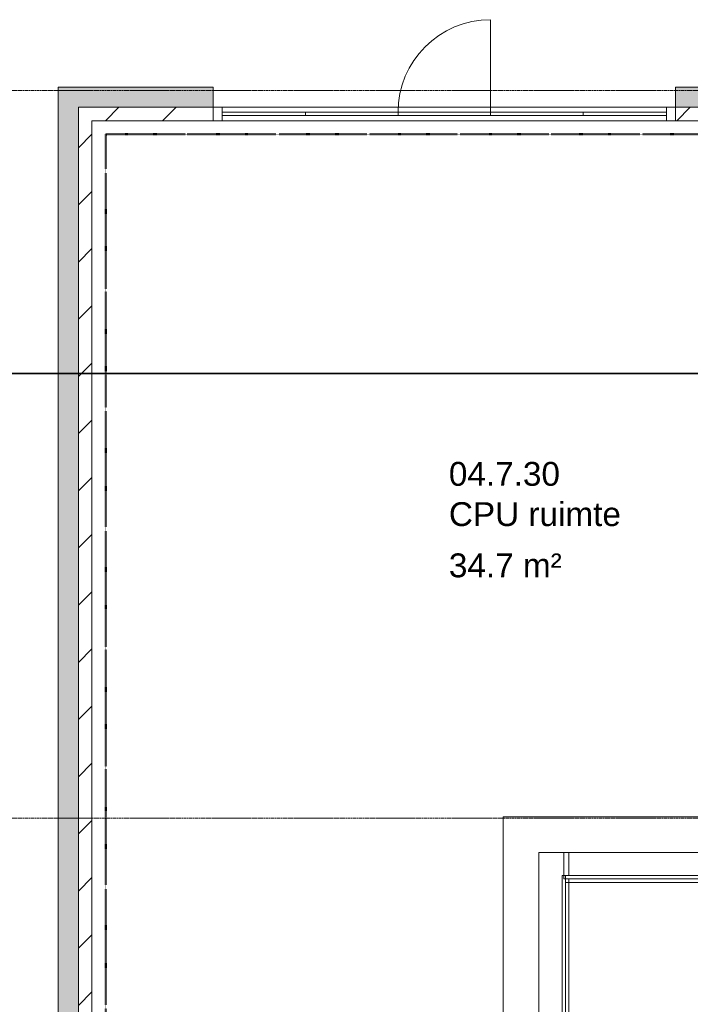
# Model space of a CAD drawing. Header units: millimetres. Extents: x -3388 to 301539, y -5590 to 54660.
# Tile 22 of 216: x 25199 to 30180, y 11218 to 18525. Entities that reach past the tile are written whole.
import ezdxf

# ---------------------------------------------------------------- set-up
doc = ezdxf.new("R2010")
doc.units = ezdxf.units.MM
for name, pattern in [('60_minuten', [7.2, 2.4, -1.6, 0, -1.6, 0, -1.6]), ('doorsnede', [23, 10, -1, 0, -1, 10, -1]), ('stramienlijn', [21, 12, -3, 3, -3])]:
    doc.linetypes.add(name, pattern=pattern)
for name, color, linetype, lineweight in [('A-AREA-IDEN', 2, 'Continuous', 18), ('A-DOOR', 31, 'Continuous', 9), ('A-FLOR', 192, 'Continuous', 13), ('A-GENM', 13, 'Continuous', 9), ('A-GLAZ', 151, 'Continuous', 9), ('A-GLAZ-CURT', 52, 'Continuous', 9), ('A-GLAZ-CWMG', 51, 'Continuous', 9), ('A-WALL', 113, 'Continuous', 9), ('A-WALL-PATT', 111, 'Continuous', 18), ('G-ANNO-SYMB', 111, 'Continuous', 50), ('I-WALL', 2, 'Continuous', 9), ('S-GRID', 1, 'Continuous', 9)]:
    doc.layers.add(name, color=color, linetype=linetype, lineweight=lineweight)
doc.styles.add('Arial', font='arial.ttf', dxfattribs={"height": 177.035928})

# ---------------------------------------------------------------- blocks, each defined once
blk = doc.blocks.new('NLRS_65_GM_WPB_brandscheiding_gen_ISR - 60 minuten-1452078-4e verdieping - bouwdeel 3_ 4_ 5')
at = {"layer": 'A-GENM', "linetype": '60_minuten', "lineweight": 50}
blk.add_line((0, 0), (5030.1, 0), dxfattribs=at)
blk = doc.blocks.new('NLRS_65_GM_WPB_brandscheiding_gen_ISR - 60 minuten-1451998-4e verdieping - bouwdeel 3_ 4_ 5')
at = {"layer": 'A-GENM', "linetype": '60_minuten', "lineweight": 50}
blk.add_line((0, 0), (7175, 0), dxfattribs=at)
blk = doc.blocks.new('System Panel - Glazed-4566824-4e verdieping - bouwdeel 3_ 4_ 5')
at = {"layer": 'A-GLAZ-CURT', "color": 55}
for p, q in [((310, 12.5), (-310, 12.5)), ((-310, 12.5), (-310, -12.5)), ((310, -12.5), (310, 12.5)), ((-310, -12.5), (310, -12.5))]:
    blk.add_line(p, q, dxfattribs=at)
blk = doc.blocks.new('Rectangular Mullion - 100x67-4566817-4e verdieping - bouwdeel 3_ 4_ 5')
at = {"layer": 'A-GLAZ-CWMG', "color": 55}
for p, q in [((30003, 17875), (29383, 17875)), ((29383, 17775), (30003, 17775))]:
    blk.add_line(p, q, dxfattribs=at)
blk = doc.blocks.new('Rectangular Mullion - 100x67-4191182-4e verdieping - bouwdeel 3_ 4_ 5')
at = {"layer": 'A-GLAZ-CWMG', "color": 55}
for p, q in [((-67, 50), (0, 50)), ((-67, -50), (-67, 50)), ((0, 50), (0, -50)), ((0, -50), (-67, -50))]:
    blk.add_line(p, q, dxfattribs=at)
blk = doc.blocks.new('Rectangular Mullion - 100x67-4191183-4e verdieping - bouwdeel 3_ 4_ 5')
at = {"layer": 'A-GLAZ-CWMG', "color": 55}
for p, q in [((-67, 50), (-67, -50)), ((0, 50), (-67, 50)), ((0, -50), (0, 50)), ((-67, -50), (0, -50))]:
    blk.add_line(p, q, dxfattribs=at)
blk = doc.blocks.new('System Panel - Glazed-3408822-4e verdieping - bouwdeel 3_ 4_ 5')
at = {"layer": 'A-GLAZ-CURT', "lineweight": 13}
for p, q in [((542.75, 12.5), (-542.75, 12.5)), ((-542.75, 12.5), (-542.75, -12.5)), ((542.75, -12.5), (542.75, 12.5)), ((-542.75, -12.5), (542.75, -12.5))]:
    blk.add_line(p, q, dxfattribs=at)
blk = doc.blocks.new('Rectangular Mullion - Schüco_regel FW50__227mm-3402769-4e verdieping - bouwdeel 3_ 4_ 5')
at = {"layer": 'A-GLAZ-CWMG'}
for p, q in [((29239.5, 12173), (29239.5, 12344)), ((29239.5, 12344), (30325, 12344)), ((30325, 12123), (29252, 12123))]:
    blk.add_line(p, q, dxfattribs=at)
blk = doc.blocks.new('Rectangular Mullion - Schüco_regel FW50__227mm-3402870-4e verdieping - bouwdeel 3_ 4_ 5')
at = {"layer": 'A-GLAZ-CWMG'}
for p, q in [((29056, 12344), (29277, 12344)), ((29056, 12173), (29056, 12344)), ((29277, 12344), (29277, 12173))]:
    blk.add_line(p, q, dxfattribs=at)
blk = doc.blocks.new('System Panel - Glazed-3408823-4e verdieping - bouwdeel 3_ 4_ 5')
at = {"layer": 'A-GLAZ-CURT', "lineweight": 13}
for p, q in [((549, 12.5), (-549, 12.5)), ((-549, 12.5), (-549, -12.5)), ((549, -12.5), (549, 12.5)), ((-549, -12.5), (549, -12.5))]:
    blk.add_line(p, q, dxfattribs=at)
blk = doc.blocks.new('Rectangular Mullion - Schüco_regel FW50__227mm-3403647-4e verdieping - bouwdeel 3_ 4_ 5')
at = {"layer": 'A-GLAZ-CWMG'}
for p, q in [((29056, 11075), (29056, 12173)), ((29277, 12148), (29277, 11075))]:
    blk.add_line(p, q, dxfattribs=at)
blk = doc.blocks.new('Rectangular Mullion - 100x67-4566819-4e verdieping - bouwdeel 3_ 4_ 5')
at = {"layer": 'A-GLAZ-CWMG', "color": 55}
for p, q in [((27322, 17875), (26702, 17875)), ((26702, 17775), (27322, 17775))]:
    blk.add_line(p, q, dxfattribs=at)
blk = doc.blocks.new('System Panel - Glazed-4567093-4e verdieping - bouwdeel 3_ 4_ 5')
at = {"layer": 'A-GLAZ-CURT', "color": 55}
for p, q in [((343.5, 12.5), (-343.5, 12.5)), ((343.5, -12.5), (343.5, 12.5)), ((-343.5, -12.5), (343.5, -12.5))]:
    blk.add_line(p, q, dxfattribs=at)
blk = doc.blocks.new('Rectangular Mullion - 100x67-4567059-4e verdieping - bouwdeel 3_ 4_ 5')
at = {"layer": 'A-GLAZ-CWMG', "color": 55}
for p, q in [((28009, 17875), (27322, 17875)), ((27322, 17775), (28009, 17775))]:
    blk.add_line(p, q, dxfattribs=at)
blk = doc.blocks.new('32_binnendeur_glas - 32_50_B00_nzs_dBXX_open-4567106-4e verdieping - bouwdeel 3_ 4_ 5')
at = {"layer": 'A-DOOR', "color": 55}
for p, q in [((343.5, 12.5), (-343.5, 12.5)), ((-343.5, 12.5), (-343.5, -12.5)), ((343.5, -12.5), (343.5, 12.5)), ((-343.5, -12.5), (343.5, -12.5))]:
    blk.add_line(p, q, dxfattribs=at)
blk = doc.blocks.new('System Panel - Glazed-V263-4e verdieping - bouwdeel 3_ 4_ 5')
at = {"layer": 'A-GLAZ-CURT', "color": 55}
for p, q in [((343.5, 12.5), (-343.5, 12.5)), ((-343.5, 12.5), (-343.5, -12.5)), ((-343.5, -12.5), (343.5, -12.5))]:
    blk.add_line(p, q, dxfattribs=at)
blk = doc.blocks.new('BI deur links - BI deur links-4773053-4e verdieping - bouwdeel 3_ 4_ 5')
at = {"layer": 'A-GLAZ', "color": 55}
blk.add_line((343.5, 12.5), (343.5, 699.5), dxfattribs=at)
blk.add_arc((343.5, 12.5), 687, 90, 180, dxfattribs=at)

msp = doc.modelspace()

# ---------------------------------------------------------------- hatches: boundary and pattern name
at = {"layer": 'A-WALL-PATT', "lineweight": 9}
msp.add_hatch(color=256, dxfattribs=at).paths.add_polyline_path([(25635, 10300), (25635, 18025), (25485, 18025), (25485, 10300)], flags=0)
h = msp.add_hatch(color=256, dxfattribs=at)
h.paths.add_polyline_path([(25635, 17875), (26635, 17875), (26635, 18025), (25635, 18025)], flags=0)
h.paths.add_polyline_path([(31070, 17875), (31070, 18025), (30070, 18025), (30070, 17875), (30211.5865, 17875)], flags=0)
h = msp.add_hatch(dxfattribs=at)
h.set_pattern_fill('FP_13', color=9, angle=225, style=0, pattern_type=2)
h.set_pattern_definition([(45, (0, 0), (-212.132, 212.132), [])])
h.paths.add_polyline_path([(30970, 17775), (31070, 17775), (31070, 17875), (30070, 17875), (30070, 17775), (30211.5865, 17775)], flags=0)
h.paths.add_polyline_path([(25997.447, 17775), (26635, 17775), (26635, 17875), (25635, 17875), (25635, 17775), (25735, 17775)], flags=0)
h = msp.add_hatch(dxfattribs=at)
h.set_pattern_fill('FP_14', color=9, angle=-135, style=0, pattern_type=2)
h.set_pattern_definition([(45, (0, 0), (-212.132, 212.132), [])])
h.paths.add_polyline_path([(25735, 10400), (25735, 17775), (25635, 17775), (25635, 10400)], flags=0)

# ---------------------------------------------------------------- linework, layer by layer
at = {"layer": 'A-FLOR', "color": 55, "lineweight": 9}
for p, q in [((28790, 11025), (28790, 12610)), ((28790, 12610), (30375, 12610))]:
    msp.add_line(p, q, dxfattribs=at)
at = {"layer": 'A-WALL', "color": 135, "lineweight": 18}
for p, q in [((26635, 17875), (25635, 17875)), ((31070, 17875), (30070, 17875))]:
    msp.add_line(p, q, dxfattribs=at)
at = {"layer": 'A-WALL', "color": 55}
for p, q in [((26635, 17775), (26635, 17875)), ((30070, 17875), (30070, 17775)), ((25735, 17775), (26635, 17775)), ((25735, 10400), (25735, 17775)), ((30070, 17775), (30970, 17775))]:
    msp.add_line(p, q, dxfattribs=at)
at = {"layer": 'G-ANNO-SYMB', "linetype": 'doorsnede', "lineweight": 35}
msp.add_line((11312.8601, 15899.0603), (131831.2903, 15899.0603), dxfattribs=at)
at = {"layer": 'I-WALL', "lineweight": 18}
for p, q in [((25485, 18025), (25485, 10150)), ((26635, 18025), (25485, 18025)), ((26635, 17875), (26635, 18025)), ((31220, 18025), (30070, 18025)), ((30070, 18025), (30070, 17875)), ((25635, 10300), (25635, 17875))]:
    msp.add_line(p, q, dxfattribs=at)
at = {"layer": 'S-GRID', "linetype": 'stramienlijn'}
for p, q in [((130950, 18000), (12500.1395, 18000)), ((130950, 12600), (-2788.087, 12600))]:
    msp.add_line(p, q, dxfattribs=at)

# ---------------------------------------------------------------- block references
at = {"layer": 'A-DOOR', "color": 55, "rotation": 180}
msp.add_blockref('32_binnendeur_glas - 32_50_B00_nzs_dBXX_open-4567106-4e verdieping - bouwdeel 3_ 4_ 5', (28352.5, 17825), dxfattribs=at)
at = {"layer": 'A-GENM', "linetype": '60_minuten', "lineweight": 50}
msp.add_blockref('NLRS_65_GM_WPB_brandscheiding_gen_ISR - 60 minuten-1452078-4e verdieping - bouwdeel 3_ 4_ 5', (25839.8919, 17675), dxfattribs=at)
at = {"layer": 'A-GENM', "linetype": '60_minuten', "lineweight": 50, "rotation": 90}
msp.add_blockref('NLRS_65_GM_WPB_brandscheiding_gen_ISR - 60 minuten-1451998-4e verdieping - bouwdeel 3_ 4_ 5', (25839.8919, 10500), dxfattribs=at)
at = {"layer": 'A-GLAZ', "color": 55}
msp.add_blockref('BI deur links - BI deur links-4773053-4e verdieping - bouwdeel 3_ 4_ 5', (28352.5, 17825), dxfattribs=at)
at = {"layer": 'A-GLAZ-CURT', "color": 55, "rotation": 180}
for name, p in [('System Panel - Glazed-4566824-4e verdieping - bouwdeel 3_ 4_ 5', (27012, 17825)), ('System Panel - Glazed-4567093-4e verdieping - bouwdeel 3_ 4_ 5', (27665.5, 17825)), ('System Panel - Glazed-V263-4e verdieping - bouwdeel 3_ 4_ 5', (29039.5, 17825)), ('System Panel - Glazed-4566824-4e verdieping - bouwdeel 3_ 4_ 5', (29693, 17825))]:
    msp.add_blockref(name, p, dxfattribs=at)
at = {"layer": 'A-GLAZ-CURT'}
for name, p, rotation in [('System Panel - Glazed-3408823-4e verdieping - bouwdeel 3_ 4_ 5', (29239.5, 11624), 270), ('System Panel - Glazed-3408822-4e verdieping - bouwdeel 3_ 4_ 5', (29782.25, 12160.5), 180)]:
    msp.add_blockref(name, p, dxfattribs=dict(at, rotation=rotation))
at = {"layer": 'A-GLAZ-CWMG', "color": 55, "extrusion": (0, 0, -1)}
msp.add_blockref('Rectangular Mullion - 100x67-4191182-4e verdieping - bouwdeel 3_ 4_ 5', (-26635, 17825), dxfattribs=at)
at = {"layer": 'A-GLAZ-CWMG', "color": 55}
for name, p in [('Rectangular Mullion - 100x67-4566819-4e verdieping - bouwdeel 3_ 4_ 5', (0, 0)), ('Rectangular Mullion - 100x67-4567059-4e verdieping - bouwdeel 3_ 4_ 5', (0, 0)), ('Rectangular Mullion - 100x67-4567059-4e verdieping - bouwdeel 3_ 4_ 5', (687, 0)), ('Rectangular Mullion - 100x67-4567059-4e verdieping - bouwdeel 3_ 4_ 5', (1374, 0)), ('Rectangular Mullion - 100x67-4566817-4e verdieping - bouwdeel 3_ 4_ 5', (0, 0)), ('Rectangular Mullion - 100x67-4191183-4e verdieping - bouwdeel 3_ 4_ 5', (30070, 17825))]:
    msp.add_blockref(name, p, dxfattribs=at)
at = {"layer": 'A-GLAZ-CWMG'}
for name in ['Rectangular Mullion - Schüco_regel FW50__227mm-3402870-4e verdieping - bouwdeel 3_ 4_ 5', 'Rectangular Mullion - Schüco_regel FW50__227mm-3402769-4e verdieping - bouwdeel 3_ 4_ 5', 'Rectangular Mullion - Schüco_regel FW50__227mm-3403647-4e verdieping - bouwdeel 3_ 4_ 5']:
    msp.add_blockref(name, (0, 0), dxfattribs=at)

# ---------------------------------------------------------------- texts
at = {"layer": 'A-AREA-IDEN', "lineweight": 9, "char_height": 177.03593, "attachment_point": 1, "line_spacing_factor": 0.938532, "style": 'Arial', "bg_fill": 3, "box_fill_scale": 1.25, "bg_fill_color": 0, "bg_fill_transparency": 0}
for s, insert, width in [('04.7.30', (28386.6874, 15242.7332), 984.921224), ('CPU ruimte', (28386.6874, 14944.0678), 1518.42022), ('34.7 m²', (28386.6874, 14563.753), 997.880713)]:
    msp.add_mtext(s, dxfattribs=dict(at, insert=insert, width=width))

doc.saveas('drawing.dxf')
